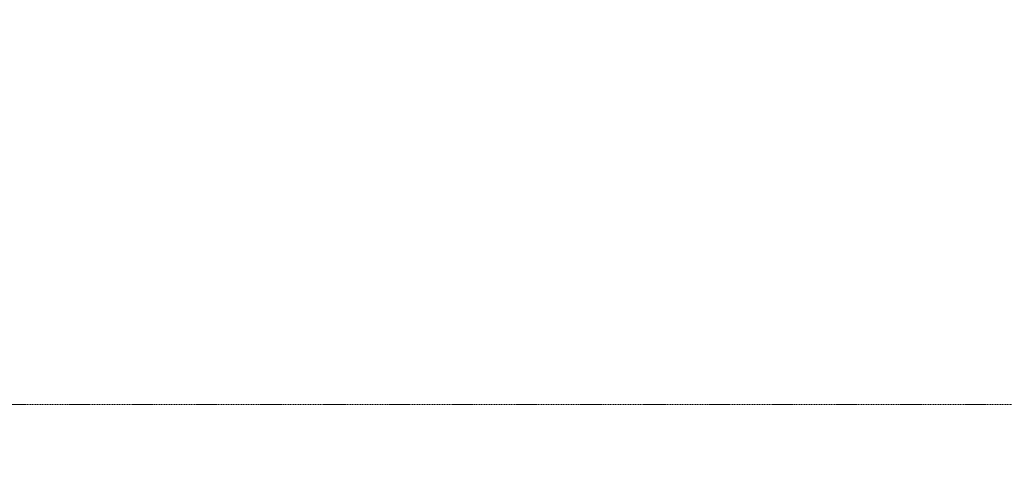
# Model space of a CAD drawing. Header units: millimetres. Extents: x 48523 to 84492, y -23473 to 14877.
# Tile 48 of 69: x 55172 to 57376, y 13858 to 14877. Entities that reach past the tile are written whole.
import ezdxf
from ezdxf import colors
from ezdxf.entities.mleader import LeaderData, LeaderLine
from ezdxf.math import Vec2, Vec3

# ---------------------------------------------------------------- set-up
doc = ezdxf.new("R2010")
doc.units = ezdxf.units.MM
doc.header["$MEASUREMENT"] = 0
doc.linetypes.add('HIDDENX2', pattern=[0.75, 0.5, -0.25])
doc.layers.get('0').update_dxf_attribs({"lineweight": 5})
doc.layers.add('M-MEP-ELLG-CABLE', color=7, linetype='HIDDENX2', lineweight=15, true_color=0x055f91)
doc.layers.add('T-Tags', color=7, linetype='Continuous')
doc.styles.add('SSP_Note', font='romans.shx', dxfattribs={"width": 0.8})

# ---------------------------------------------------------------- blocks, each defined once
blk = doc.blocks.new('_DotSmall')
at = {"color": 0, "linetype": 'ByBlock', "const_width": 0.5}
blk.add_lwpolyline([(-0.0625, 0, 1), (0.0625, 0, 1)], format="xyb", close=True, dxfattribs=at)

msp = doc.modelspace()

# ---------------------------------------------------------------- linework, layer by layer
at = {"layer": 'M-MEP-ELLG-CABLE', "color": 1, "ltscale": 5, "true_color": 0xff0000}
msp.add_lwpolyline([(65711.6, 14014.6), (59616.5, 14014.6, 0.198912), (59552.9, 13988.3), (59473.2, 13908.6), (59393.5, 13988.3, 0.198912), (59329.8, 14014.6), (50357.1, 14014.6, 0.414214), (50267.1, 13924.6), (50267.1, 11792, 0.414214), (50357.1, 11702), (51862, 11702, 0.001976), (51862.7, 11702), (52012.4, 11703.2)], format="xyb", dxfattribs=at)

# ---------------------------------------------------------------- leaders
at = {"layer": 'T-Tags'}
ml = msp.add_multileader_mtext('Standard', dxfattribs=at)
ml.set_content('INDICATIVE LOCATION OF SUSPENDED LIT SIGNAGE-07 (SG07)-REF:04DE-434     ', color=256, style='SSP_Note')
ml.set_leader_properties()
ml.set_arrow_properties(name='DOTSMALL')
ml.build(insert=Vec2(0, 0))
ml.multileader.update_dxf_attribs({"dogleg_length": 1.76, "arrow_head_size": 337.5, "scale": 1.5})
ctx = ml.context
ctx.base_point, ctx.scale, ctx.char_height, ctx.arrow_head_size, ctx.landing_gap_size, ctx.plane_origin = Vec3(51992.7, 14784.3), 1.5, 135, 337.5, 0, Vec3(58948.9, 10756.6)
notes = []
notes.append((ctx, [(1, (1, 1, 0), (51794.3, 14784.3), (1, 0), 198.4, [(0, [(51792.2, 11917.5)], 0, [])])]))
ctx.mtext.insert, ctx.mtext.rotation, ctx.mtext.width, ctx.mtext.defined_height, ctx.mtext.flow_direction = Vec3(51992.7, 14874.3), 6.283185, 2626.202, 892.1, 5
for ctx, leaders in notes:
    for number, flags, end, landing, length, lines in leaders:
        leader = LeaderData()
        leader.index, (leader.has_last_leader_line, leader.has_dogleg_vector, leader.attachment_direction) = number, flags
        leader.last_leader_point, leader.dogleg_vector, leader.dogleg_length = Vec3(end), Vec3(landing), length
        for number, points, colour, breaks in lines:
            line = LeaderLine()
            line.index, line.vertices, line.color, line.breaks = number, Vec3.list(points), colors.encode_raw_color(colour), breaks
            leader.lines.append(line)
        ctx.leaders.append(leader)

doc.saveas('drawing.dxf')
